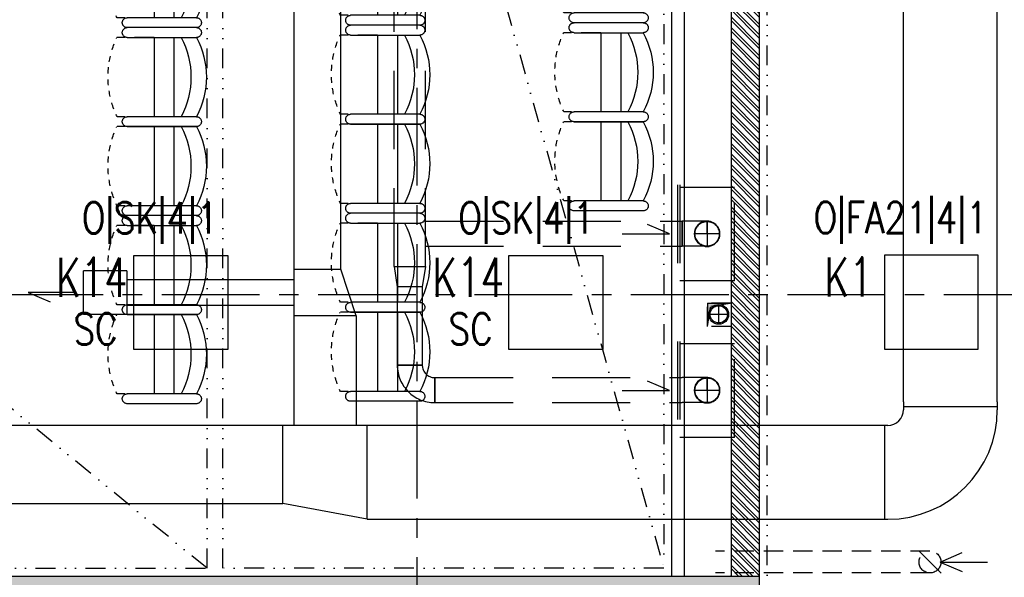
# Model space of a CAD drawing. Extents: x 41755 to 123924, y -112333 to 86187.
# Tile 97 of 256: x 101018 to 101648, y -55634 to -55278. Entities that reach past the tile are written whole.
import ezdxf
from ezdxf.enums import TextEntityAlignment as Align

# ---------------------------------------------------------------- set-up
doc = ezdxf.new("R2010")
doc.units = 0
doc.header["$LTSCALE"] = 50
for name, pattern in [('CENTER', [2, 1.25, -0.25, 0.25, -0.25]), ('DASHED', [0.75, 0.5, -0.25]), ('DASHED2', [0.375, 0.25, -0.125]), ('DIVIDE', [31.75, 12.7, -6.35, 0, -6.35, 0, -6.35])]:
    doc.linetypes.add(name, pattern=pattern)
doc.layers.get('0').update_dxf_attribs({"color": 101, "linetype": 'CONTINUOUS'})
for name, color, linetype in [('E-90', 6, 'CONTINUOUS'), ('E35', 6, 'CONTINUOUS'), ('Ins-kan', 54, 'CONTINUOUS'), ('Ins-went', 141, 'CONTINUOUS'), ('Os-osie glowne', 1, 'CENTER'), ('Sc-beton', 7, 'CONTINUOUS'), ('Sc-beton-hatch', 86, 'CONTINUOUS'), ('Sc-cegla pustak', 42, 'CONTINUOUS'), ('Sc-cegla pustak-hatch', 8, 'CONTINUOUS'), ('Sc-silikat', 61, 'CONTINUOUS'), ('Suf-widok', 8, 'CONTINUOUS'), ('W-otwor-strop', 1, 'CONTINUOUS'), ('Wyp-meble', 155, 'CONTINUOUS')]:
    doc.layers.add(name, color=color, linetype=linetype)
doc.styles.add('ROMANS', font='romans', dxfattribs={"width": 0.85})

# ---------------------------------------------------------------- blocks, each defined once
blk = doc.blocks.new('_STRZAŁKA_WENT')
for q in [(-6.02, -14.01), (0, -30.24), (6.02, -14.01)]:
    blk.add_line((0, 0), q)
blk = doc.blocks.new('_fkjshkjhkjh')
at = {"layer": 'Ins-went', "ltscale": 2}
for p, q in [((1792.2, 456.32), (1792.2, 1327.92)), ((1852.2, 456.32), (1852.2, 1327.92)), ((1267.9, 512.37), (1267.9, 540.07)), ((1295.6, 540.07), (1267.9, 540.07)), ((1295.6, 540.07), (1295.6, 512.37)), ((1402.4, 541.22), (1432.4, 541.22)), ((1442.4, 511.22), (1432.4, 541.22)), ((1402.4, 534.22), (1295.6, 534.22)), ((1295.6, 518.22), (1402.4, 518.22)), ((1267.9, 512.37), (1295.6, 512.37)), ((1442.4, 511.22), (1402.4, 511.22)), ((1792.2, 456.32), (1792.2, 451.32)), ((1792.2, 453.32), (1852.2, 453.32)), ((1852.2, 456.32), (1852.2, 451.32)), ((1777.2, 441.32), (459.69, 441.32)), ((1782.2, 441.32), (1777.2, 441.32)), ((1780.2, 381.32), (1780.2, 441.32)), ((950.39, 391.32), (1395.4, 391.32)), ((1449.4, 381.32), (1395.4, 391.32)), ((1395.4, 391.32), (1395.4, 391.32))]:
    blk.add_line(p, q, dxfattribs=at)
for points in [[(1402.4, 1155.1), (1402.4, 441.32)], [(1432.4, 541.22), (1432.4, 726.1)], [(1262.9, 526.22), (1232.66, 526.22), (1246.67, 520.19)], [(1442.4, 511.22), (1442.4, 441.32)], [(1395.4, 391.32), (1395.4, 441.32)], [(1449.4, 381.32), (1449.4, 441.32)], [(1449.4, 381.32), (1782.2, 381.32)]]:
    blk.add_lwpolyline(points, dxfattribs=at)
for radius in [10, 70]:
    blk.add_arc((1782.2, 451.32), radius, 270, 0, dxfattribs=at)
blk = doc.blocks.new('tea003_r')
for p, q in [((0, 120.17), (44.27, 120.17)), ((44.27, 113.84), (0, 113.84)), ((14.39, 113.99), (14.39, 63.44)), ((27.15, 113.99), (27.15, 63.25)), ((0, 63.25), (44.27, 63.25)), ((0, 63.25), (44.27, 63.25)), ((0, 56.92), (44.27, 56.92)), ((44.27, 56.92), (0, 56.92)), ((14.39, 57.07), (14.39, 6.52)), ((27.15, 57.07), (27.15, 6.32)), ((0, 6.32), (44.27, 6.32)), ((0, 0), (44.27, 0))]:
    blk.add_line(p, q)
at = {"linetype": 'DASHED2'}
for p, q in [((27.15, 113.82), (50.94, 113.82)), ((27.15, 63.25), (50.8, 63.25)), ((27.15, 56.9), (50.79, 56.9)), ((27.15, 6.33), (50.8, 6.33))]:
    blk.add_line(p, q, dxfattribs=at)
for centre, start, end in [((0, 117), 90, 270), ((44.27, 117), 270, 90), ((0, 60.08), 90, 270), ((0, 60.08), 90, 270), ((44.27, 60.08), 270, 90), ((44.27, 60.08), 270, 90), ((0, 3.16), 90, 270), ((44.27, 3.16), 270, 90)]:
    blk.add_arc(centre, 3.16, start, end, dxfattribs=at)
for centre, radius, start, end in [((47.43, 88.54), 53.76, 151.92751, 208.07249), ((57.27, 88.54), 53.76, 151.92751, 208.07249), ((-2.82, 88.68), 59.34, 24.37323, 25.06503), ((-2.82, 88.68), 59.34, 16.84392, 20.82444), ((-2.82, 88.68), 59.34, 9.23039, 12.94558), ((-2.82, 88.68), 59.34, 2.14861, 5.92529), ((-2.82, 88.68), 59.34, 354.91431, 358.38126), ((-2.82, 88.68), 59.34, 347.7164, 351.42349), ((-2.82, 88.68), 59.34, 339.74644, 343.71381), ((-2.82, 88.68), 59.34, 334.62938, 336.00483), ((47.43, 31.62), 53.76, 151.92751, 208.07249), ((57.27, 31.62), 53.76, 151.92751, 208.07249), ((-2.82, 31.76), 59.34, 24.37323, 25.06503), ((-2.82, 31.76), 59.34, 16.84392, 20.82444), ((-2.82, 31.76), 59.34, 9.23039, 12.94558), ((-2.82, 31.76), 59.34, 2.14861, 5.92529), ((-2.82, 31.76), 59.34, 354.91431, 358.38126), ((-2.82, 31.76), 59.34, 347.7164, 351.42349), ((-2.82, 31.76), 59.34, 339.74644, 343.71381), ((-2.82, 31.76), 59.34, 334.62792, 336.00483)]:
    blk.add_arc(centre, radius, start, end)
blk = doc.blocks.new('A$C59F8734F')
at = {"layer": 'Wyp-meble', "xscale": -1}
for p in [(1350.21, 705.48), (1493.04, 707.02), (1635.86, 708.57), (1350.21, 585.32), (1493.04, 586.86), (1635.86, 588.4), (1493.04, 466.69), (1350.21, 465.15)]:
    blk.add_blockref('tea003_r', p, dxfattribs=at)

msp = doc.modelspace()

# ---------------------------------------------------------------- hatches: boundary and pattern name
at = {"layer": 'Sc-beton-hatch'}
h = msp.add_hatch(dxfattribs=at)
h.set_pattern_fill('ANSI33', color=256, style=0)
h.set_pattern_definition([(45, (48983.4185, 565.478), (-4.49012806, 4.49012806), []), (45, (48987.9087, 565.478), (-4.49012806, 4.49012806), [3.175, -1.5875])])
h.paths.add_polyline_path([(100470.966, -51043.233), (100410.966, -51043.233), (100410.966, -51103.233), (100430.966, -51103.233), (100430.966, -51063.233), (100470.966, -51063.233)])
h.paths.add_polyline_path([(100805.966, -51043.233), (100705.966, -51043.233), (100705.966, -51063.233), (100745.966, -51063.233), (100745.966, -51625.233), (100765.966, -51625.233), (100765.966, -51473.233), (101152.966, -51473.233), (101152.966, -51453.233), (100765.966, -51453.233), (100765.966, -51063.233), (100805.966, -51063.233)])
h.paths.add_polyline_path([(100430.966, -51374.233), (100410.966, -51374.233), (100410.966, -51474.233), (100430.966, -51474.233)])
h.paths.add_polyline_path([(101330.966, -51043.233), (101251.966, -51043.233), (101251.966, -51063.233), (101330.966, -51063.233)])
h.paths.add_polyline_path([(101770.966, -51043.233), (101670.966, -51043.233), (101670.966, -51063.233), (101710.966, -51063.233), (101710.966, -51262.233), (101730.966, -51262.233), (101730.966, -51063.233), (101770.966, -51063.233)])
h.paths.add_polyline_path([(101790.966, -51453.233), (101730.966, -51453.233), (101730.966, -51362.233), (101710.966, -51362.233), (101710.966, -51453.233), (101582.904, -51453.233), (101582.904, -51473.233), (101790.966, -51473.233)])
h.paths.add_polyline_path([(101482.904, -51453.233), (101252.966, -51453.233), (101252.966, -51473.233), (101482.904, -51473.233)])
h.paths.add_polyline_path([(101730.966, -51785.233), (101695.966, -51785.233), (101695.966, -51820.233), (101730.966, -51820.233)])
h.paths.add_polyline_path([(102400.966, -50943.233), (102380.966, -50943.233), (102380.966, -51043.233), (102330.966, -51043.233), (102330.966, -51063.233), (102380.966, -51063.233), (102380.966, -51453.233), (101890.966, -51453.233), (101890.966, -51473.233), (102380.966, -51473.233), (102380.966, -51873.233), (102400.966, -51873.233)])
h.paths.add_polyline_path([(102422.966, -50943.233), (102402.966, -50943.233), (102402.966, -51713.233), (102422.966, -51713.233)])
h.paths.add_polyline_path([(102400.966, -52143.233), (102380.966, -52143.233), (102380.966, -52213.233), (102400.966, -52213.233)])
h.paths.add_polyline_path([(102400.966, -52293.233), (102380.966, -52293.233), (102380.966, -52443.233), (101950.966, -52443.233), (101950.966, -52463.233), (102380.966, -52463.233), (102380.966, -52503.233), (102400.966, -52503.233)])
h.paths.add_polyline_path([(102400.966, -52603.233), (102380.966, -52603.233), (102380.966, -52643.233), (102400.966, -52643.233)])
h.paths.add_polyline_path([(102400.966, -52743.233), (102380.966, -52743.233), (102380.966, -53008.233), (102400.966, -53008.233)])
h.paths.add_polyline_path([(101730.966, -52443.233), (101710.966, -52443.233), (101710.966, -52463.233), (101710.966, -52758.233), (101690.966, -52758.233), (101690.966, -52778.233), (101730.966, -52778.233)])
h.paths.add_polyline_path([(101710.966, -52443.233), (101690.966, -52443.233), (101690.966, -52463.233), (101710.966, -52463.233)], flags=16)
h.paths.add_polyline_path([(101556.966, -52758.233), (101503.966, -52758.233), (101503.966, -52463.233), (101488.966, -52463.233), (101488.966, -52758.233), (101468.966, -52758.233), (101468.966, -52778.233), (101556.966, -52778.233)])
h.paths.add_polyline_path([(101556.966, -52443.233), (101468.966, -52443.233), (101468.966, -52463.233), (101556.966, -52463.233)])
h.paths.add_polyline_path([(101334.966, -52443.233), (101281.966, -52443.233), (101281.966, -52463.233), (101334.966, -52463.233)], flags=17)
h.paths.add_polyline_path([(101281.966, -52443.233), (100970.966, -52443.233), (100970.966, -51785.233), (100883.466, -51785.233), (100883.466, -51805.233), (100950.966, -51805.233), (100950.966, -52443.233), (100430.966, -52443.233), (100430.966, -52403.233), (100410.966, -52403.233), (100410.966, -52503.233), (100430.966, -52503.233), (100430.966, -52463.233), (100950.966, -52463.233), (100950.966, -52973.233), (100970.966, -52973.233), (100970.966, -52463.233), (101261.966, -52463.233), (101261.966, -52778.233), (101281.966, -52778.233), (101334.966, -52778.233), (101334.966, -52758.233), (101281.966, -52758.233)])
h.paths.add_polyline_path([(100783.466, -51785.233), (100765.966, -51785.233), (100765.966, -51780.233), (100745.966, -51780.233), (100745.966, -51785.233), (100430.966, -51785.233), (100430.966, -51765.233), (100410.966, -51765.233), (100410.966, -52003.233), (100430.966, -52003.233), (100430.966, -51805.233), (100783.466, -51805.233)])
h.paths.add_polyline_path([(100430.966, -52153.233), (100410.966, -52153.233), (100410.966, -52253.233), (100430.966, -52253.233)])
h.paths.add_polyline_path([(100430.966, -52653.233), (100410.966, -52653.233), (100410.966, -52850.233), (100430.966, -52850.233)], flags=17)
h.paths.add_polyline_path([(100430.966, -52940.233), (100410.966, -52940.233), (100410.966, -52983.233), (100430.966, -52983.233)])
h.paths.add_polyline_path([(101007.966, -53193.233), (100430.966, -53193.233), (100430.966, -53133.233), (100410.966, -53133.233), (100410.966, -53213.233), (101007.966, -53213.233)])
h.paths.add_polyline_path([(101770.966, -53193.233), (101157.966, -53193.233), (101157.966, -53213.233), (101710.966, -53213.233), (101710.966, -53445.233), (101730.966, -53445.233), (101730.966, -53213.233), (101770.966, -53213.233)])
h.paths.add_polyline_path([(102008.966, -53193.233), (101905.966, -53193.233), (101905.966, -53213.233), (102008.966, -53213.233)])
h.paths.add_polyline_path([(102227.966, -53193.233), (102133.966, -53193.233), (102133.966, -53213.233), (102227.966, -53213.233)])
h.paths.add_polyline_path([(102400.966, -53158.233), (102380.966, -53158.233), (102380.966, -53193.233), (102332.966, -53193.233), (102332.966, -53213.233), (102380.966, -53213.233), (102380.966, -53818.233), (102400.966, -53818.233)])
h.paths.add_polyline_path([(101730.966, -53545.233), (101710.966, -53545.233), (101710.966, -53740.233), (101730.966, -53740.233)])
h.paths.add_polyline_path([(101730.966, -53840.233), (101710.966, -53840.233), (101710.966, -53943.233), (101297.571, -53943.233, -0.1551034), (101300.811, -53953.425, -0.1483474), (101297.835, -53963.233), (101710.966, -53963.233), (101710.966, -54023.233), (101730.966, -54023.233)])
h.paths.add_polyline_path([(101297.571, -53943.233), (101295.705, -53943.233), (101295.705, -53963.233), (101297.835, -53963.233, 0.1483474), (101300.811, -53953.425, 0.1551034)])
h.paths.add_polyline_path([(101270.705, -53943.233), (101268.745, -53943.233, 0.1551034), (101265.506, -53953.425, 0.1483474), (101268.481, -53963.233), (101270.705, -53963.233)])
h.paths.add_polyline_path([(101268.745, -53943.233), (101201.966, -53943.233), (101201.966, -53963.233), (101268.481, -53963.233, -0.1483474), (101265.506, -53953.425, -0.1551034)])
h.paths.add_polyline_path([(100980.966, -53943.233), (100970.966, -53943.233), (100930.966, -53943.233), (100930.966, -53968.233), (100970.966, -53968.233), (100980.966, -53968.233)])
h.paths.add_polyline_path([(100490.966, -53943.233), (100410.966, -53943.233), (100410.966, -53963.233), (100490.966, -53963.233)])
h.paths.add_polyline_path([(100530.966, -54448.233), (100510.966, -54448.233), (100510.966, -54481.233), (100530.966, -54481.233)])
h.paths.add_polyline_path([(101773.966, -54593.233), (101730.966, -54593.233), (101730.966, -54503.233), (101710.966, -54503.233), (101710.966, -54593.233), (100530.966, -54593.233), (100530.966, -54578.233), (100510.966, -54578.233), (100510.966, -54593.233), (100270.966, -54593.233), (100270.966, -54618.233), (101773.966, -54618.233)])
h.paths.add_polyline_path([(100220.966, -54593.233), (100170.966, -54593.233), (100170.966, -54618.233), (100220.966, -54618.233)])
h.paths.add_polyline_path([(100120.966, -54593.233), (100070.966, -54593.233), (100070.966, -54618.233), (100120.966, -54618.233)])
h.paths.add_polyline_path([(100020.966, -54593.233), (99970.966, -54593.233), (99970.966, -54618.233), (100020.966, -54618.233)])
h.paths.add_polyline_path([(99920.966, -54593.233), (99880.966, -54593.233), (99880.966, -55500.233), (99980.966, -55500.233), (99980.966, -55515.233), (100000.966, -55515.233), (100000.966, -55480.233), (99900.966, -55480.233), (99900.966, -54618.233), (99920.966, -54618.233)])
h.paths.add_polyline_path([(100585.966, -55633.233), (100000.966, -55633.233), (100000.966, -55615.233), (99980.966, -55615.233), (99980.966, -55633.233), (99780.966, -55633.233), (99780.966, -55988.233), (100510.966, -55988.233), (100510.966, -56028.233), (100530.966, -56028.233), (100530.966, -55988.233), (100582.966, -55988.233), (100582.966, -55968.233), (100530.966, -55968.233), (100530.966, -55813.233), (100510.966, -55813.233), (100510.966, -55968.233), (99800.966, -55968.233), (99800.966, -55653.233), (100510.966, -55653.233), (100510.966, -55663.233), (100530.966, -55663.233), (100530.966, -55653.233), (100585.966, -55653.233)])
h.paths.add_polyline_path([(101310.966, -55968.233), (100810.966, -55968.233), (100810.966, -55880.233), (100790.966, -55880.233), (100790.966, -55968.233), (100737.966, -55968.233), (100737.966, -55988.233), (100790.966, -55988.233), (100790.966, -56028.233), (100810.966, -56028.233), (100810.966, -55988.233), (101310.966, -55988.233)])
h.paths.add_polyline_path([(101490.966, -55633.233), (100735.966, -55633.233), (100735.966, -55653.233), (101490.966, -55653.233)])
h.paths.add_polyline_path([(101777.966, -55968.233), (101730.966, -55968.233), (101730.966, -55853.733), (101710.966, -55853.733), (101710.966, -55968.233), (101590.966, -55968.233), (101590.966, -55988.233), (101777.966, -55988.233)])
h.paths.add_polyline_path([(101802.966, -55963.233), (101777.966, -55963.233), (101777.966, -55988.233), (101802.966, -55988.233)])
h.paths.add_polyline_path([(101730.966, -55128.233), (101710.966, -55128.233), (101710.966, -55723.733), (101730.966, -55723.733)])
h.paths.add_polyline_path([(101953.466, -55963.233), (101928.466, -55963.233), (101928.466, -55988.233), (101953.466, -55988.233)])
h.paths.add_polyline_path([(102103.466, -55963.233), (102078.466, -55963.233), (102078.466, -55988.233), (102103.466, -55988.233)])
h.paths.add_polyline_path([(102253.466, -55963.233), (102228.466, -55963.233), (102228.466, -55988.233), (102253.466, -55988.233)])
h.paths.add_polyline_path([(102365.966, -55968.233), (102320.966, -55968.233), (102320.966, -55988.233), (102365.966, -55988.233)])
h.paths.add_polyline_path([(102400.966, -55953.233), (102365.966, -55953.233), (102365.966, -55988.233), (102400.966, -55988.233)])
h.paths.add_polyline_path([(102400.966, -55891.233), (102380.966, -55891.233), (102380.966, -55953.233), (102400.966, -55953.233)])
h.paths.add_polyline_path([(102400.966, -55815.733), (102375.966, -55815.733), (102375.966, -55840.733), (102400.966, -55840.733)])
h.paths.add_polyline_path([(102400.966, -55665.733), (102375.966, -55665.733), (102375.966, -55690.733), (102400.966, -55690.733)])
h.paths.add_polyline_path([(102400.966, -55515.733), (102375.966, -55515.733), (102375.966, -55540.733), (102400.966, -55540.733)])
h.paths.add_polyline_path([(102400.966, -55365.733), (102375.966, -55365.733), (102375.966, -55390.733), (102400.966, -55390.733)])
h.paths.add_polyline_path([(102400.966, -55240.733), (102380.966, -55240.733), (102380.966, -55260.733), (102400.966, -55260.733)])
h.paths.add_polyline_path([(102400.966, -55215.733), (102375.966, -55215.733), (102375.966, -55240.733), (102400.966, -55240.733)])
h.paths.add_polyline_path([(102400.966, -55033.233), (102380.966, -55033.233), (102380.966, -55215.733), (102400.966, -55215.733)])
h.paths.add_polyline_path([(102400.966, -54833.233), (102365.966, -54833.233), (102365.966, -54798.233), (102345.966, -54798.233), (102345.966, -54853.233), (102380.966, -54853.233), (102380.966, -54883.233), (102400.966, -54883.233)])
h.paths.add_polyline_path([(102365.966, -54537.733), (102345.966, -54537.733), (102345.966, -54593.233), (101908.966, -54593.233), (101908.966, -54618.233), (102345.966, -54618.233), (102345.966, -54648.233), (102365.966, -54648.233), (102365.966, -54618.233)])
h.paths.add_polyline_path([(101730.966, -54128.233), (101710.966, -54128.233), (101710.966, -54353.233), (101730.966, -54353.233)])
h.paths.add_polyline_path([(102365.966, -54131.233), (102400.966, -54131.233), (102400.966, -54088.233), (102380.966, -54088.233), (102380.966, -54111.233), (102345.966, -54111.233), (102345.966, -54417.733), (102365.966, -54417.733)])
h.paths.add_polyline_path([(102400.966, -53918.233), (102380.966, -53918.233), (102380.966, -53988.233), (102400.966, -53988.233)])
at = {"layer": 'Sc-cegla pustak-hatch'}
h = msp.add_hatch(dxfattribs=at)
h.set_pattern_fill('ANSI32', color=256, scale=0.5, angle=90, style=0)
h.set_pattern_definition([(135, (48983.4185, 565.478), (-3.36759605, -3.36759605), []), (135, (48983.4185, 567.723), (-3.36759605, -3.36759605), [])])
h.paths.add_polyline_path([(100430.966, -51745.233), (100410.966, -51745.233), (100410.966, -51765.233), (100430.966, -51765.233)])
h.paths.add_polyline_path([(101330.966, -51063.233), (101312.966, -51063.233), (101312.966, -51262.233), (101330.966, -51262.233)])
h.paths.add_polyline_path([(101455.966, -51382.233), (101330.966, -51382.233), (101330.966, -51362.233), (101312.966, -51362.233), (101312.966, -51453.233), (101330.966, -51453.233), (101330.966, -51400.233), (101437.966, -51400.233), (101437.966, -51453.233), (101455.966, -51453.233)])
h.paths.add_polyline_path([(102049.966, -51473.233), (102031.966, -51473.233), (102031.966, -51525.233), (101968.966, -51525.233), (101968.966, -51473.233), (101950.966, -51473.233), (101950.966, -51548.233), (101968.966, -51548.233), (101968.966, -51543.233), (102049.966, -51543.233)])
h.paths.add_polyline_path([(101968.966, -51648.233), (101950.966, -51648.233), (101950.966, -52323.233), (101968.966, -52323.233), (101968.966, -52193.233), (102380.966, -52193.233), (102380.966, -52175.233), (101968.966, -52175.233)])
h.paths.add_polyline_path([(101968.966, -52463.233), (101950.966, -52463.233), (101950.966, -52543.233), (101968.966, -52543.233)])
h.paths.add_polyline_path([(101968.966, -52423.233), (101950.966, -52423.233), (101950.966, -52443.233), (101968.966, -52443.233)])
h.paths.add_polyline_path([(101968.966, -52643.233), (101950.966, -52643.233), (101950.966, -52973.233), (101968.966, -52973.233), (101968.966, -52946.233), (102050.966, -52946.233), (102050.966, -52954.233), (102042.966, -52954.233), (102042.966, -52973.233), (102380.966, -52973.233), (102380.966, -52955.233), (102060.966, -52955.233), (102060.966, -52928.233), (101968.966, -52928.233)])
h.paths.add_polyline_path([(101279.966, -52945.233), (101261.966, -52945.233), (101261.966, -52955.233), (101078.966, -52955.233), (101078.966, -52687.233), (101060.966, -52687.233), (101060.966, -52955.233), (100970.966, -52955.233), (100970.966, -52973.233), (101261.966, -52973.233), (101261.966, -53015.733), (101279.966, -53015.733)])
h.paths.add_polyline_path([(101279.966, -52778.233), (101261.966, -52778.233), (101261.966, -52845.233), (101279.966, -52845.233)])
h.paths.add_polyline_path([(100950.966, -52955.233), (100925.966, -52955.233), (100925.966, -52973.233), (100950.966, -52973.233)])
h.paths.add_polyline_path([(100825.966, -52955.233), (100430.966, -52955.233), (100430.966, -52973.233), (100825.966, -52973.233)])
h.paths.add_polyline_path([(100428.966, -53213.233), (100410.966, -53213.233), (100410.966, -53333.233), (100428.966, -53333.233)])
h.paths.add_polyline_path([(100428.966, -53483.233), (100410.966, -53483.233), (100410.966, -53548.233), (100428.966, -53548.233)])
h.paths.add_polyline_path([(100428.966, -53698.233), (100410.966, -53698.233), (100410.966, -53763.233), (100428.966, -53763.233)])
h.paths.add_polyline_path([(100428.966, -53913.233), (100410.966, -53913.233), (100410.966, -53943.233), (100428.966, -53943.233)])
h.paths.add_polyline_path([(100428.966, -53963.233), (100410.966, -53963.233), (100410.966, -53978.233), (100428.966, -53978.233)])
h.paths.add_polyline_path([(100428.966, -54128.233), (100410.966, -54128.233), (100410.966, -54193.233), (100428.966, -54193.233)])
h.paths.add_polyline_path([(100428.966, -54343.233), (100410.966, -54343.233), (100410.966, -54466.233), (100510.966, -54466.233), (100510.966, -54448.233), (100428.966, -54448.233)])
h.paths.add_polyline_path([(101335.966, -54321.233), (101279.966, -54321.233), (101279.966, -53970.786, -0.2026768), (101268.481, -53963.233), (101261.966, -53963.233), (101261.966, -54339.233), (101335.966, -54339.233)])
h.paths.add_polyline_path([(101710.966, -54321.233), (101510.966, -54321.233), (101510.966, -53963.233), (101492.966, -53963.233), (101492.966, -54321.233), (101435.966, -54321.233), (101435.966, -54339.233), (101710.966, -54339.233)])
h.paths.add_polyline_path([(101710.966, -53645.233), (101352.966, -53645.233), (101352.966, -53562.233), (101279.966, -53562.233), (101279.966, -53213.233), (101261.966, -53213.233), (101261.966, -53943.233), (101268.745, -53943.233, -0.1958107), (101279.966, -53936.063), (101279.966, -53580.233), (101334.966, -53580.233), (101334.966, -53943.233), (101352.966, -53943.233), (101352.966, -53663.233), (101710.966, -53663.233)])
h.paths.add_polyline_path([(101279.966, -53936.063, 0.1514484), (101270.705, -53940.913), (101279.966, -53940.913)], flags=17)
h.paths.add_polyline_path([(101279.966, -53940.913), (101270.705, -53940.913), (101270.705, -53943.233), (101279.966, -53943.233)], flags=17)
h.paths.add_polyline_path([(101490.966, -54618.233), (101472.966, -54618.233), (101472.966, -54648.233), (101490.966, -54648.233)])
h.paths.add_polyline_path([(101490.966, -54798.233), (101472.966, -54798.233), (101472.966, -55633.233), (101490.966, -55633.233)])
h.paths.add_polyline_path([(101773.966, -55128.233), (101730.966, -55128.233), (101730.966, -55146.233), (101773.966, -55146.233)])
h.paths.add_polyline_path([(102180.966, -55128.233), (101968.966, -55128.233), (101950.966, -55128.233), (101923.966, -55128.233), (101923.966, -55146.233), (102180.966, -55146.233)])
h.paths.add_polyline_path([(101968.966, -54853.233), (102190.966, -54853.233), (102190.966, -54835.233), (101950.966, -54835.233), (101950.966, -55128.233), (101968.966, -55128.233)])
h.paths.add_polyline_path([(102345.966, -54835.233), (102290.966, -54835.233), (102290.966, -54853.233), (102345.966, -54853.233)])
h.paths.add_polyline_path([(101968.966, -54453.233), (101950.966, -54453.233), (101950.966, -54593.233), (101968.966, -54593.233)])
h.paths.add_polyline_path([(101968.966, -54129.233), (102345.966, -54129.233), (102345.966, -54111.233), (101968.966, -54111.233), (101968.966, -53840.233), (101950.966, -53840.233), (101950.966, -54353.233), (101968.966, -54353.233)])
h.paths.add_polyline_path([(102380.966, -53645.233), (101995.966, -53645.233), (101995.966, -53553.233), (101968.966, -53553.233), (101968.966, -53531.233), (101950.966, -53531.233), (101950.966, -53571.233), (101977.966, -53571.233), (101977.966, -53645.233), (101950.966, -53645.233), (101950.966, -53740.233), (101968.966, -53740.233), (101968.966, -53663.233), (102380.966, -53663.233)])
h.paths.add_polyline_path([(101968.966, -53213.233), (101950.966, -53213.233), (101950.966, -53441.233), (101968.966, -53441.233)])
h.paths.add_polyline_path([(101279.966, -53150.733), (101261.966, -53150.733), (101261.966, -53193.233), (101279.966, -53193.233)])
at = {"layer": 'W-otwor-strop'}
msp.add_hatch(color=256, dxfattribs=at).paths.add_polyline_path([(101472.966, -55458.766), (101457.966, -55458.766), (101457.966, -55473.766), (101459.966, -55460.766)])

# ---------------------------------------------------------------- linework, layer by layer
at = {"layer": 'E35', "linetype": 'Continuous', "ltscale": 0.3}
for points in [[(101091.137, -55428.377), (101151.137, -55428.377), (101151.137, -55488.377), (101091.137, -55488.377)], [(101330.959, -55428.377), (101390.959, -55428.377), (101390.959, -55488.377), (101330.959, -55488.377)], [(101570.966, -55488.233), (101630.966, -55488.233), (101630.966, -55428.233), (101570.966, -55428.233)]]:
    msp.add_lwpolyline(points, close=True, dxfattribs=at)
at = {"layer": 'Ins-kan', "linetype": 'Continuous', "ltscale": 0.3}
for p, q in [((101465.074, -55472.298), (101465.074, -55459.698)), ((101471.374, -55465.998), (101458.774, -55465.998))]:
    msp.add_line(p, q, dxfattribs=at)
for radius in [6.3, 5.5]:
    msp.add_circle((101465.074, -55465.998), radius, dxfattribs=at)
at = {"layer": 'Ins-went', "linetype": 'DASHED', "ltscale": 2}
for p, q in [((101438.636, -55383.265), (101438.636, -55445.965)), ((101440.136, -55383.265), (101440.136, -55445.965)), ((101440.136, -55384.615), (101475.136, -55384.615)), ((101475.136, -55444.615), (101475.136, -55384.615)), ((101277.536, -55406.415), (101441.636, -55406.415)), ((101441.636, -55422.415), (101441.636, -55406.415)), ((101457.636, -55406.415), (101441.636, -55406.415)), ((101441.636, -55406.415), (101441.636, -55422.415)), ((101457.636, -55414.415), (101457.636, -55406.415)), ((101457.636, -55406.415), (101457.636, -55422.415)), ((101465.636, -55414.615), (101449.636, -55414.615)), ((101457.636, -55414.615), (101457.636, -55422.615)), ((101277.536, -55422.415), (101441.636, -55422.415)), ((101457.636, -55422.415), (101441.636, -55422.415)), ((101257.536, -55435.415), (101277.536, -55435.415)), ((101257.536, -55435.415), (101259.536, -55448.415)), ((101277.536, -55435.415), (101275.536, -55448.415)), ((101259.536, -55448.415), (101259.536, -55452.415)), ((101275.536, -55448.415), (101259.536, -55448.415)), ((101275.536, -55448.415), (101275.536, -55452.415)), ((101475.136, -55444.615), (101440.136, -55444.615)), ((101259.536, -55452.415), (101259.536, -55498.415)), ((101275.536, -55452.415), (101275.536, -55498.415)), ((101438.636, -55483.264), (101438.636, -55545.964)), ((101440.136, -55483.264), (101440.136, -55545.964)), ((101440.136, -55484.614), (101475.136, -55484.614)), ((101475.136, -55544.614), (101475.136, -55484.614)), ((101259.536, -55498.414), (101275.536, -55498.414)), ((101275.536, -55498.415), (101259.536, -55498.415)), ((101283.536, -55506.414), (101283.536, -55522.414)), ((101283.536, -55522.414), (101283.536, -55506.414)), ((101283.536, -55506.414), (101441.636, -55506.414)), ((101457.636, -55506.414), (101441.636, -55506.414)), ((101457.636, -55514.414), (101457.636, -55506.414)), ((101457.636, -55506.414), (101457.636, -55522.414)), ((101465.636, -55514.614), (101449.636, -55514.614)), ((101457.636, -55514.614), (101457.636, -55522.614)), ((101283.536, -55522.414), (101441.636, -55522.414)), ((101457.636, -55522.414), (101441.636, -55522.414)), ((101475.136, -55544.614), (101440.136, -55544.614))]:
    msp.add_line(p, q, dxfattribs=at)
at = {"layer": 'Ins-went', "linetype": 'DASHED'}
msp.add_line((101607.17, -55631.304), (101593.027, -55617.162), dxfattribs=at)
at = {"layer": 'Ins-went', "linetype": 'DASHED', "ltscale": 2}
for points in [[(101277.536, -55435.415), (101277.536, -54752.31)], [(101257.536, -55435.415), (101257.536, -55208.545)], [(101403.398, -55414.615), (101433.636, -55414.615), (101419.623, -55408.593)], [(101403.398, -55514.614), (101433.636, -55514.614), (101419.623, -55508.591)]]:
    msp.add_lwpolyline(points, dxfattribs=at)
at = {"layer": 'Ins-went', "linetype": 'DASHED', "ltscale": 0.5}
for points in [[(101600.098, -55617.233), (101462.966, -55617.233)], [(101600.098, -55631.233), (101462.966, -55631.233)]]:
    msp.add_lwpolyline(points, dxfattribs=at)
at = {"layer": 'Ins-went', "linetype": 'DASHED', "ltscale": 2}
for centre in [(101457.636, -55414.415), (101457.636, -55414.415), (101457.636, -55414.615), (101457.636, -55514.414), (101457.636, -55514.414), (101457.636, -55514.614)]:
    msp.add_circle(centre, 8, dxfattribs=at)
at = {"layer": 'Ins-went', "linetype": 'DASHED'}
msp.add_circle((101600.098, -55624.233), 7, dxfattribs=at)
at = {"layer": 'Ins-went', "linetype": 'DASHED', "ltscale": 2}
for centre, radius, start, end in [((101457.636, -55414.615), 8, 0, 180), ((101457.636, -55414.615), 8, 180, 0), ((101283.536, -55498.414), 24, 180, 270), ((101283.536, -55498.414), 8, 180, 270), ((101457.636, -55514.614), 8, 0, 180), ((101457.636, -55514.614), 8, 180, 0)]:
    msp.add_arc(centre, radius, start, end, dxfattribs=at)
for centre, start_param, end_param in [((101457.636, -55414.415), 3.1415927, 6.2831853), ((101457.636, -55414.415), 0, 3.1415927), ((101457.636, -55514.414), 3.1415927, 6.2831853), ((101457.636, -55514.414), 0, 3.1415927)]:
    msp.add_ellipse(centre, major_axis=(0, -8), ratio=1, start_param=start_param, end_param=end_param, dxfattribs=at)
for points in [[(101449.636, -55414.615), (101449.636, -55414.415)], [(101465.636, -55414.615), (101465.636, -55414.415)], [(101449.636, -55514.614), (101449.636, -55514.414)], [(101465.636, -55514.614), (101465.636, -55514.414)]]:
    msp.add_spline(points, degree=3, dxfattribs=at)
at = {"layer": 'Ins-went', "linetype": 'DASHED', "ltscale": 2, "start_tangent": (0, 1), "end_tangent": (0, 1)}
for points in [[(101457.636, -55414.615), (101457.636, -55414.415)], [(101457.636, -55514.614), (101457.636, -55514.414)]]:
    msp.add_spline(points, degree=3, dxfattribs=at)
at = {"layer": 'Os-osie glowne'}
for points in [[(101271.966, -50521.233), (101271.966, -56498.233)], [(99508.966, -55453.233), (111775.966, -55453.233)]]:
    msp.add_lwpolyline(points, dxfattribs=at)
at = {"layer": 'Sc-beton'}
for points in [[(100735.966, -55633.233), (101490.966, -55633.233)], [(101490.966, -55633.233), (101490.966, -55653.233)]]:
    msp.add_lwpolyline(points, dxfattribs=at)
at = {"layer": 'Sc-cegla pustak'}
for points in [[(101472.966, -54798.233), (101472.966, -55633.233)], [(101490.966, -54798.233), (101490.966, -55633.233)]]:
    msp.add_lwpolyline(points, dxfattribs=at)
at = {"layer": 'Sc-silikat'}
for points in [[(101434.966, -54838.233), (101434.966, -55633.233)], [(101442.966, -54846.233), (101442.966, -55633.233)]]:
    msp.add_lwpolyline(points, dxfattribs=at)
at = {"layer": 'Suf-widok', "linetype": 'DIVIDE', "ltscale": 0.02}
for points in [[(101137.966, -55628.233), (99905.966, -54623.233)], [(101147.966, -54623.233), (101429.966, -55628.233)]]:
    msp.add_lwpolyline(points, dxfattribs=at)
for points in [[(101137.966, -54623.233), (99905.966, -54623.233), (99905.966, -55475.233), (100005.966, -55475.233), (100005.966, -55628.233), (101137.966, -55628.233)], [(100535.966, -55818.233), (100535.966, -55658.233), (101495.966, -55658.233), (101495.966, -54623.233), (102342.966, -54623.233), (102342.966, -54828.233), (101945.966, -54828.233), (101945.966, -55123.233), (101705.966, -55123.233), (101705.966, -55963.233), (100815.966, -55963.233), (100815.966, -55875.233), (100785.966, -55875.233), (100785.966, -55963.233), (100562.966, -55963.233), (100562.966, -55818.233)], [(101147.966, -54623.233), (101467.966, -54623.233), (101467.966, -54833.233), (101429.966, -54833.233), (101429.966, -55628.233), (101147.966, -55628.233)]]:
    msp.add_lwpolyline(points, close=True, dxfattribs=at)
at = {"layer": 'W-otwor-strop', "linetype": 'DASHED', "ltscale": 0.5}
for points in [[(101457.966, -55458.766), (101472.966, -55458.766), (101472.966, -55473.766), (101457.966, -55473.766)], [(101472.966, -55458.766), (101457.966, -55458.766), (101457.966, -55473.766), (101459.966, -55460.766)]]:
    msp.add_lwpolyline(points, close=True, dxfattribs=at)

# ---------------------------------------------------------------- block references
for name, p in [('A$C59F8734F', (99780.966, -55988.233)), ('_fkjshkjhkjh', (99790.966, -55978.233))]:
    msp.add_blockref(name, p)
at = {"layer": 'Ins-went', "rotation": 89.99999999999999}
msp.add_blockref('_STRZAŁKA_WENT', (101606.686, -55624.233), dxfattribs=at)

# ---------------------------------------------------------------- texts
at = {"layer": 'E-90', "style": 'ROMANS', "width": 0.8}
for s, p in [('O|SK|4|1', (101101.458, -55405.736)), ('O|SK|4|1', (101342.109, -55405.736)), ('O|FA21|4|1', (101581.287, -55405.592)), ('SC', (101066.667, -55475.267)), ('SC', (101306.489, -55475.267))]:
    msp.add_text(s, height=20, rotation=0, dxfattribs=at).set_placement(p, align=Align.MIDDLE)
at = {"layer": 'E35', "style": 'ROMANS', "width": 0.7}
for s, p in [('K14', (101064.286, -55442.264)), ('K14', (101304.938, -55442.264)), ('K1', (101548.041, -55442.12))]:
    msp.add_text(s, height=25, dxfattribs=at).set_placement(p, align=Align.MIDDLE)

doc.saveas('drawing.dxf')
